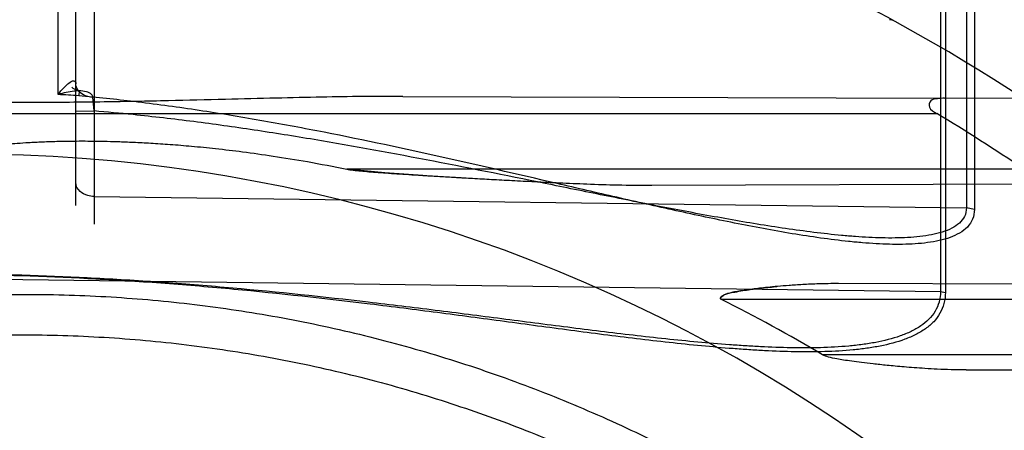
# Model space of a CAD drawing. Header units: millimetres. Extents: x 0 to 297, y 0 to 210.
# Tile 30 of 256: x 143.0885 to 143.3008, y 91.2547 to 91.3431. Entities that reach past the tile are written whole.
import ezdxf

# ---------------------------------------------------------------- set-up
doc = ezdxf.new("R2010")
doc.units = ezdxf.units.MM
doc.header["$LTSCALE"] = 16.335
doc.layers.get('0').update_dxf_attribs({"linetype": 'CONTINUOUS'})
for name, color, linetype in [('01_GLOBAL', 7, 'CONTINUOUS'), ('INTFCLR_1', 7, 'CONTINUOUS'), ('INTFCLR_144815', 7, 'CONTINUOUS')]:
    doc.layers.add(name, color=color, linetype=linetype)

msp = doc.modelspace()

# ---------------------------------------------------------------- linework, layer by layer
at = {"color": 7, "linetype": 'Continuous'}
msp.add_circle((144.2368034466, 92.193132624), 3.04, dxfattribs=at)
at = {"color": 9, "linetype": 'Continuous'}
msp.add_arc((144.2368034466, 92.193132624), 3.001038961, 182.9674534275, 267.0325465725, dxfattribs=at)
at = {"layer": '01_GLOBAL', "color": 7, "linetype": 'Continuous'}
msp.add_circle((144.2368034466, 92.193132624), 3.08, dxfattribs=at)
at = {"layer": 'INTFCLR_1', "color": 9, "linetype": 'Continuous'}
for p, q in [((143.0967464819, 91.326977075), (143.0967464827, 91.4531326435)), ((143.1005797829, 91.3030629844), (143.100579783, 91.4477503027)), ((143.1045099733, 91.4477503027), (143.1045099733, 91.29906359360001)), ((143.2926382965, 91.3967395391), (143.2926382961, 91.30254098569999)), ((143.2943687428, 91.3963247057), (143.2943687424, 91.30221922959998)), ((143.2870362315, 91.373536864), (143.2870362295, 91.2845443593)), ((143.2880981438, 91.37327623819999), (143.2880981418, 91.2843422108)), ((143.1013117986, 91.32775258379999), (143.101205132, 91.32669171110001)), ((143.1045099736, 91.3234289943), (143.1042502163, 91.32638438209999)), ((143.1711067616, 91.32657899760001), (143.2879357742, 91.32617118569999)), ((143.068579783, 91.32290896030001), (143.2862403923, 91.32290896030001)), ((143.1005797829, 91.32337965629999), (143.1045099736, 91.3234289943)), ((143.305009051, 91.31090896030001), (143.1590059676, 91.31090896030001)), ((143.2247782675, 91.3074262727), (143.3157528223, 91.3077438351)), ((143.1045099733, 91.30501306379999), (143.2926382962, 91.30254098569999)), ((143.2943687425, 91.30221923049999), (143.2926382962, 91.30254098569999)), ((143.076579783, 91.2873098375), (143.2870362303, 91.2845443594)), ((143.3432852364, 91.2859779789), (143.2650257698, 91.2862511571)), ((143.2870362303, 91.2845443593), (143.2880981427, 91.28434221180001)), ((143.2397158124, 91.2829089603), (143.3415724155, 91.2829089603)), ((143.3549054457, 91.2709089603), (143.2616252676, 91.2709089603)), ((143.2926042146, 91.2676630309), (143.3628921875, 91.2679083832))]:
    msp.add_line(p, q, dxfattribs=at)
at = {"layer": 'INTFCLR_1', "color": 6, "linetype": 'Continuous'}
msp.add_line((143.3049389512, 91.3261118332), (143.2879357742, 91.32617118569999), dxfattribs=at)
at = {"layer": 'INTFCLR_1', "color": 7, "linetype": 'Continuous'}
for p, q in [((143.1672205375, 91.31009826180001), (143.1590059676, 91.31090896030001)), ((143.1754524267, 91.3095631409), (143.1672205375, 91.31009826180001))]:
    msp.add_line(p, q, dxfattribs=at)
at = {"layer": 'INTFCLR_1', "color": 6, "linetype": 'Continuous'}
for centre, radius, start, end in [((143.076579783, 90.97690896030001), 0.4827613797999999, 270, 90.00000002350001), ((143.076579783, 90.97690896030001), 0.4587930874, 270, 90.00000002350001), ((143.0787795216, 90.9777488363), 0.402710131, 55.8218704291, 58.991738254), ((143.089722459, 90.9830531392), 0.3352783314, 59.1550388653, 63.42494595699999)]:
    msp.add_arc(centre, radius, start, end, dxfattribs=at)
at = {"layer": 'INTFCLR_1', "color": 9, "linetype": 'Continuous'}
for centre, radius, start, end in [((143.076579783, 90.97690896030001), 0.417241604, 56.81755615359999, 90), ((143.2759804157, 91.3406849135), 0.0024, 61.2710318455, 88.99999997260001), ((143.0765797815, 90.9769089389), 0.3506485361, 85.9729165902, 86.7029528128), ((143.076579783, 90.97690896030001), 0.3372409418, 22.4933176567, 89.9999999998)]:
    msp.add_arc(centre, radius, start, end, dxfattribs=at)
at = {"layer": 'INTFCLR_1', "color": 7, "linetype": 'Continuous'}
msp.add_arc((143.2981025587, 93.3197690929), 2.0139441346, 266.5084999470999, 266.7431428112, dxfattribs=at)
at = {"layer": 'INTFCLR_1', "color": 9, "linetype": 'Continuous'}
for points, knots in [([(143.0967464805, 91.326977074), (143.0969482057, 91.32723645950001), (143.0976673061, 91.3281187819), (143.098453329, 91.3289629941), (143.0991016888, 91.3294507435)], [0, 0, 0, 0, 0.2882573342, 1, 1, 1, 1]), ([(143.0991016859, 91.3294507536), (143.0994092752, 91.3296712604), (143.0998776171, 91.3300604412), (143.1005598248, 91.32974414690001), (143.1005797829, 91.32941085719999), (143.1005797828, 91.3292438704)], [0, 0, 0, 0, 0.5679341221, 0.7494142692, 1, 1, 1, 1]), ([(143.1042502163, 91.32638438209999), (143.1035495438, 91.3264258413), (143.1019277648, 91.3267616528), (143.1005797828, 91.32829926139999), (143.1005797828, 91.3292438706)], [0, 0, 0, 0, 0.4262951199, 1, 1, 1, 1]), ([(143.1013121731, 91.3277571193), (143.1009547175, 91.32775318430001), (143.099409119, 91.32765482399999), (143.0978863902, 91.32731639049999), (143.0967464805, 91.326977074)], [0, 0, 0, 0, 0.2311049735, 1, 1, 1, 1]), ([(143.2943687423, 91.30221923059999), (143.2943687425, 91.3015139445), (143.294118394, 91.3001074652), (143.2929118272, 91.2983418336), (143.2911727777, 91.2970512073), (143.2890924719, 91.296125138), (143.2867597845, 91.2954749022), (143.2833424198, 91.2948926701), (143.2787765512, 91.2946327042), (143.2740830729, 91.29476383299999), (143.2702013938, 91.2950373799), (143.2662012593, 91.29541638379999), (143.2611454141, 91.29604941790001), (143.2529450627, 91.2973174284), (143.2425579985, 91.2992660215), (143.2321062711, 91.3014873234), (143.2236375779, 91.3033754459), (143.2150746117, 91.30532653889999), (143.2000401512, 91.3088193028), (143.1785224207, 91.31380376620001), (143.1568883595, 91.3183868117), (143.1394718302, 91.3216018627), (143.1263456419, 91.32372988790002), (143.1135884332, 91.3254540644), (143.1051932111, 91.32633645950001), (143.1012051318, 91.32669170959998)], [0, 0, 0, 0, 0.0105963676, 0.0207824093, 0.0313607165, 0.0427385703, 0.0548241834, 0.0676549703, 0.0947585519, 0.1233581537, 0.1381590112, 0.1532163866, 0.1837214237, 0.214695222, 0.2778732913, 0.3424670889, 0.3752260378, 0.408232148, 0.4744158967, 0.6071221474, 0.7400789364, 0.8066160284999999, 0.8731960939, 0.9398449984, 1, 1, 1, 1]), ([(143.1042502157, 91.32638438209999), (143.1042358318, 91.3266072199), (143.1039289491, 91.32722757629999), (143.10276327, 91.32766752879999), (143.1018318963, 91.3277500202), (143.1012978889, 91.32775981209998)], [0, 0, 0, 0, 0.1912037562, 0.542674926, 1, 1, 1, 1]), ([(143.2926382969, 91.30254098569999), (143.292638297, 91.30192761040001), (143.2923746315, 91.3006767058), (143.2911589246, 91.29916058), (143.2894445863, 91.298065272), (143.2873923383, 91.2972754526), (143.2850854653, 91.2967207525), (143.2816968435, 91.2962253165), (143.2771737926, 91.29601157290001), (143.2725212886, 91.29613514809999), (143.268671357, 91.2963800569), (143.2647052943, 91.29671605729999), (143.2596924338, 91.29727332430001), (143.2515627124, 91.29838431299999), (143.2412633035, 91.3000848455), (143.2308935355, 91.302018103), (143.2224927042, 91.30365783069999), (143.2140008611, 91.30534964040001), (143.1990892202, 91.3083733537), (143.177738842, 91.3126758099), (143.1562834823, 91.31661273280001), (143.1390159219, 91.3193652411), (143.1259978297, 91.32118364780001), (143.1144888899, 91.32252064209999), (143.1073153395, 91.323192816), (143.104509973, 91.32342898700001)], [0, 0, 0, 0, 0.0095232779, 0.019046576, 0.0293793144, 0.0407832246, 0.0530488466, 0.066146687, 0.0939047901, 0.123214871, 0.1383768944, 0.1537950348, 0.1850089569, 0.2166729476, 0.2811818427, 0.3470566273, 0.3804442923, 0.4140742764, 0.4814920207, 0.6166745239, 0.7522231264, 0.8201302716, 0.8881422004, 0.9562897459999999, 1, 1, 1, 1]), ([(143.1045099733, 91.3050130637), (143.1040555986, 91.3050190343), (143.1029702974, 91.305176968), (143.101311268, 91.3059762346), (143.100579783, 91.3073154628), (143.100579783, 91.308023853)], [0, 0, 0, 0, 0.2533872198, 0.6049922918, 1, 1, 1, 1]), ([(143.2870362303, 91.2845443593), (143.2870362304, 91.2837870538), (143.2868529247, 91.2822978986), (143.2859666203, 91.28024077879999), (143.2845715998, 91.2784977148), (143.2827795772, 91.27705652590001), (143.2806772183, 91.27587688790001), (143.2774618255, 91.27457398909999), (143.2739209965, 91.2737045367), (143.2701991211, 91.2731143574), (143.2662288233, 91.2726762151), (143.2610864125, 91.2724042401), (143.2547403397, 91.2723973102), (143.2493212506, 91.2725946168), (143.2448959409, 91.2728473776), (143.2403779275, 91.27316016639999), (143.2346693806, 91.2736446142), (143.2277554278, 91.2743376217), (143.2184076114, 91.275380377), (143.2066247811, 91.276834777), (143.1923985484, 91.27867421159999), (143.1780591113, 91.2805130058), (143.1587384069, 91.2828683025), (143.1392653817, 91.28492984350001), (143.1221165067, 91.2863166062), (143.1122469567, 91.2869772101), (143.0978947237, 91.28779876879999), (143.0859988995, 91.2881915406), (143.0765797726, 91.28831214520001)], [0, 0, 0, 0, 0.0104860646, 0.0204761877, 0.0306271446, 0.0410848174, 0.0521313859, 0.0638920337, 0.0890319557, 0.1023818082, 0.1160723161, 0.1443183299, 0.1736348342, 0.2039189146, 0.219389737, 0.2350089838, 0.2666261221, 0.2987127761, 0.3312205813, 0.3968618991, 0.4630987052, 0.529845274, 0.597038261, 0.7326043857, 0.8009458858, 0.8352534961, 0.8695669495, 1, 1, 1, 1]), ([(143.288098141, 91.2843422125), (143.2880981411, 91.2835458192), (143.2879152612, 91.2819852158), (143.2870287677, 91.2798231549), (143.2856287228, 91.2779857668), (143.2838263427, 91.27646443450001), (143.2817111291, 91.2752191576), (143.2784811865, 91.27384560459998), (143.274918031, 91.2729256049), (143.2711736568, 91.2723009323), (143.2671826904, 91.2718364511), (143.2620127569, 91.2715458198), (143.2556327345, 91.2715332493), (143.2501851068, 91.2717364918), (143.2457366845, 91.27199896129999), (143.2411948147, 91.27232460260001), (143.235456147, 91.2728300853), (143.2285059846, 91.2735543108), (143.2191088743, 91.2746451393), (143.20726432, 91.2761679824), (143.1929640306, 91.2780952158), (143.178549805, 91.28002250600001), (143.1591292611, 91.28249137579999), (143.1395543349, 91.28465217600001), (143.1223138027, 91.2861039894), (143.1123921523, 91.2867946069), (143.0979794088, 91.2876514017), (143.086034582, 91.2880583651), (143.0765797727, 91.2881800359)], [0, 0, 0, 0, 0.0109495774, 0.0213196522, 0.0317515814, 0.042393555, 0.05355310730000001, 0.0653771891, 0.09055277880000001, 0.1038959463, 0.1175707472, 0.1457706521, 0.1750333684, 0.2052626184, 0.220706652, 0.2362998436, 0.2678673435, 0.2999076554, 0.3323720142, 0.397933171, 0.4640942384, 0.5307643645, 0.5978761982, 0.7332556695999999, 0.8014900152, 0.8357407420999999, 0.869995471, 1, 1, 1, 1])]:
    msp.add_open_spline(points, degree=3, knots=knots, dxfattribs=at)
msp.add_open_spline([(143.1012978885, 91.32775981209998), (143.1007228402, 91.32786237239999), (143.100045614, 91.3280852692), (143.0997560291, 91.3285925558)], degree=3, dxfattribs=at)
at = {"layer": 'INTFCLR_1', "color": 6, "linetype": 'Continuous'}
for points, knots in [([(143.1711067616, 91.32657899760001), (143.1682126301, 91.32658910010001), (143.1623925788, 91.3265605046), (143.1532888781, 91.326414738), (143.1434247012, 91.3261882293), (143.1323993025, 91.32590412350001), (143.1200418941, 91.3256016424), (143.1063290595, 91.32534859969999), (143.091664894, 91.32521963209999), (143.0816171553, 91.3252423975), (143.076579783, 91.3252790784)], [0, 0, 0, 0, 0.09183865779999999, 0.1846797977, 0.2889176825, 0.4049349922, 0.5346599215, 0.6811662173, 0.8401472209, 1, 1, 1, 1]), ([(143.2879357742, 91.32617118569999), (143.2874192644, 91.32617298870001), (143.2864558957, 91.3260735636), (143.2847779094, 91.3259380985), (143.2843178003, 91.32382083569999), (143.2856439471, 91.3232675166), (143.2862403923, 91.32290896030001)], [0, 0, 0, 0, 0.2370199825, 0.4648201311, 0.6806512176, 1, 1, 1, 1]), ([(143.076579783, 91.31415056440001), (143.0765729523, 91.3146245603), (143.0779575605, 91.31501279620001), (143.0792955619, 91.3153985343), (143.0810149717, 91.31570310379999), (143.0826130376, 91.31593859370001), (143.0842461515, 91.3161375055), (143.0859877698, 91.316317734), (143.0880775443, 91.31649636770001), (143.0900664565, 91.3166313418), (143.0918854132, 91.3167315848), (143.093447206, 91.3168035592), (143.0951613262, 91.31686679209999), (143.0970441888, 91.3169184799), (143.0991141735, 91.31695512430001), (143.1013918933, 91.31697238), (143.1039015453, 91.3169648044), (143.1066707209, 91.31692555), (143.109731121, 91.3168459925), (143.1131197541, 91.31671525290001), (143.1168796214, 91.3165195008), (143.1210614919, 91.31624095), (143.1257256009, 91.3158565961), (143.1309445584, 91.3153362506), (143.1368056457, 91.31464052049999), (143.1434151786, 91.31371496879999), (143.1509068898, 91.3124939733), (143.1561912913, 91.31147567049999), (143.1590059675, 91.31090896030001)], [0, 0, 0, 0, 0.0170859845, 0.0365860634, 0.0570050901, 0.077940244, 0.0953552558, 0.1161687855, 0.1410856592, 0.1709334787, 0.1880202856, 0.2067443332, 0.2272841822, 0.2498433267, 0.2746327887, 0.3019029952, 0.3319399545, 0.3650866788, 0.4017200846, 0.4422803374, 0.4873104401, 0.5374159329, 0.5933355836, 0.6559809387, 0.7264452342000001, 0.8060552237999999, 0.8965149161, 1, 1, 1, 1]), ([(143.076579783, 91.28366535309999), (143.0795903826, 91.2837936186), (143.0856157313, 91.28396140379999), (143.0946569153, 91.28394656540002), (143.1036937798, 91.28366524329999), (143.1127183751, 91.2831176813), (143.1217229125, 91.2823043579), (143.1306995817, 91.2812259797), (143.1396406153, 91.27988348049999), (143.1485382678, 91.2782780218), (143.157384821, 91.2764109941), (143.1661726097, 91.2742840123), (143.1748940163, 91.271898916), (143.1835414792, 91.26925776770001), (143.1921074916, 91.2663628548), (143.2005846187, 91.2632166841), (143.2089654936, 91.2598219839), (143.2172428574, 91.2561816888), (143.2254096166, 91.25229890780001), (143.2334585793, 91.2481770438), (143.2413828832, 91.2438196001), (143.2491754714, 91.23923044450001), (143.2568297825, 91.2344134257), (143.2643389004, 91.2293728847), (143.2716964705, 91.2241130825), (143.2788958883, 91.2186387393), (143.2859310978, 91.212954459), (143.292795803, 91.2070653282), (143.2994842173, 91.2009763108), (143.3059903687, 91.19469284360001), (143.3123087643, 91.1882202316), (143.3184337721, 91.1815642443), (143.3243602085, 91.17473051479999), (143.330082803, 91.1677251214), (143.3355967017, 91.16055400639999), (143.340897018, 91.1532235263), (143.3459792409, 91.1457399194), (143.3508388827, 91.13810979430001), (143.355471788, 91.1303396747), (143.3598738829, 91.12243639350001), (143.3640413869, 91.1144067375), (143.3679706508, 91.1062577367), (143.3716582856, 91.0979964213), (143.375101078, 91.0896299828), (143.3782960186, 91.0811657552), (143.3802589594, 91.075462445), (143.3811981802, 91.07259711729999)], [0, 0, 0, 0, 0.0227205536, 0.0454410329, 0.06816134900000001, 0.09088163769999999, 0.1136018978, 0.1363221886, 0.1590426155, 0.1817632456, 0.2044840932, 0.2272051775, 0.2499266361, 0.2726484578, 0.2953706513, 0.3180932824, 0.3408163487, 0.363539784, 0.3862638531, 0.4089891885, 0.4317141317, 0.4544408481, 0.4771673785, 0.4998953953, 0.5226228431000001, 0.5453516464, 0.5680799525, 0.5908095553, 0.6135387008, 0.6362690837, 0.6589990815, 0.6817302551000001, 0.7044610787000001, 0.7271930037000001, 0.7499246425, 0.7726572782, 0.7953897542, 0.8181230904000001, 0.8408563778, 0.8635903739, 0.8863244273, 0.90905904, 0.9317938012, 0.9545290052, 0.9772643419, 1, 1, 1, 1]), ([(143.076579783, 91.2749801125), (143.082523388, 91.275223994), (143.0944283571, 91.2753550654), (143.1122609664, 91.2744844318), (143.1300417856, 91.2725428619), (143.1477625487, 91.26952303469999), (143.1653190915, 91.2654249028), (143.1823313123, 91.2603504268), (143.1989691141, 91.25429974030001), (143.2152260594, 91.24727832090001), (143.2312964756, 91.23915450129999), (143.2468445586, 91.2300767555), (143.2618072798, 91.2200837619), (143.27613507, 91.2092121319), (143.2897753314, 91.1975022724), (143.3026838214, 91.1849940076), (143.3148106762, 91.17173792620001), (143.3261148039, 91.1577794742), (143.3365490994, 91.14318072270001), (143.3460835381, 91.12798893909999), (143.3546880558, 91.1122529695), (143.3623299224, 91.0960331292), (143.3689790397, 91.07939826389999), (143.3746162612, 91.0624027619), (143.3792252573, 91.0450990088), (143.3827898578, 91.02754643), (143.3852960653, 91.0098117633), (143.3867342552, 90.99196668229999), (143.3871004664, 90.97408590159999), (143.3863965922, 90.9562325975), (143.3846282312, 90.93846559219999), (143.3818020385, 90.9208379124), (143.3779280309, 90.90341060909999), (143.373019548, 90.8862449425), (143.3670955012, 90.86940715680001), (143.3601798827, 90.8529633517), (143.3523013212, 90.8369747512), (143.3434867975, 90.8214907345), (143.3337719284, 90.80657154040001), (143.3231929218, 90.7922688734), (143.3117899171, 90.778631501), (143.2995931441, 90.7656946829), (143.2866555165, 90.7535153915), (143.2730160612, 90.7421275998), (143.2587305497, 90.7315765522), (143.243846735, 90.72189794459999), (143.2284243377, 90.713127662), (143.2125338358, 90.7053017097), (143.1965569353, 90.6985798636), (143.180998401, 90.6930628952), (143.1665503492, 90.6887929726), (143.1534700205, 90.685600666), (143.1418191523, 90.683272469), (143.1307532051, 90.6814888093), (143.1193149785, 90.68007305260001), (143.1065976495, 90.679017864), (143.0921887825, 90.67847562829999), (143.0820095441, 90.678615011), (143.076579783, 90.6788378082)], [0, 0, 0, 0, 0.0185657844, 0.0371317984, 0.05569073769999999, 0.0743563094, 0.09320240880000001, 0.1119235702, 0.129729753, 0.1484268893, 0.1671582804, 0.1858963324, 0.2045840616, 0.2232805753, 0.241995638, 0.2606572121, 0.2793460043, 0.298034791, 0.3166822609, 0.3353170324, 0.3539796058, 0.3726237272, 0.3912431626, 0.4098577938, 0.4284754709, 0.4470981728, 0.4657246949, 0.4843423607, 0.5029403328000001, 0.5215094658, 0.5400731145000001, 0.5586325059, 0.5771954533, 0.5957587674, 0.6143211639, 0.6328711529, 0.651401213, 0.6699184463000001, 0.6884460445, 0.7069331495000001, 0.7254085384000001, 0.7438945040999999, 0.7623917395, 0.7808314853, 0.7993176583, 0.8177869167, 0.8362093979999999, 0.8546575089, 0.8730374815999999, 0.8902753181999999, 0.9061521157, 0.9200376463, 0.9322836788, 0.9432240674, 0.9550134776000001, 0.9682465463, 0.9830392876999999, 1, 1, 1, 1]), ([(143.2926042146, 91.2676630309), (143.2915092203, 91.26765920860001), (143.2894248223, 91.26769183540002), (143.2864583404, 91.26781155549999), (143.2838051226, 91.26796365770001), (143.2814269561, 91.2681290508), (143.2792895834, 91.2682994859), (143.277353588, 91.2684699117), (143.2756044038, 91.26863656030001), (143.2740166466, 91.26879870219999), (143.272167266, 91.2689973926), (143.2701427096, 91.26923579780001), (143.2680124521, 91.2695156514), (143.2662358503, 91.2697793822), (143.2645629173, 91.2700614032), (143.263052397, 91.2703884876), (143.2620141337, 91.27067675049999), (143.2616252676, 91.2709089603)], [0, 0, 0, 0, 0.1051800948, 0.2001987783, 0.2851625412, 0.3604434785, 0.4291806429, 0.4911161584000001, 0.5471225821, 0.5979574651, 0.6444204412, 0.7257846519, 0.7937704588, 0.8507684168, 0.8983657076, 0.9564946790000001, 1, 1, 1, 1])]:
    msp.add_open_spline(points, degree=3, knots=knots, dxfattribs=at)
at = {"layer": 'INTFCLR_1', "color": 7, "linetype": 'Continuous'}
for points, knots in [([(143.1590059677, 91.31090896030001), (143.1594626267, 91.31082365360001), (143.1604724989, 91.3106723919), (143.1620752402, 91.31050955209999), (143.1638872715, 91.3103489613), (143.1658839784, 91.3101935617), (143.1680924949, 91.31003528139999), (143.1705032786, 91.3098732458), (143.1731335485, 91.309705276), (143.1760064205, 91.3095286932), (143.1791395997, 91.30934055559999), (143.182552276, 91.3091408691), (143.1862730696, 91.3089290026), (143.1903381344, 91.3087039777), (143.1947869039, 91.30846420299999), (143.1996661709, 91.3082124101), (143.2050436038, 91.30795473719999), (143.2110206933, 91.3077057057), (143.2176630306, 91.30747729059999), (143.2223314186, 91.30744074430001), (143.2247782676, 91.3074262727)], [0, 0, 0, 0, 0.0211531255, 0.0464638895, 0.0733469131, 0.1039849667, 0.1376548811, 0.1741668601, 0.214004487, 0.2576649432, 0.3052264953, 0.3569270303, 0.4133228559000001, 0.4749228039, 0.5423082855, 0.6161861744, 0.6973900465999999, 0.7874424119, 0.8885836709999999, 1, 1, 1, 1]), ([(143.2650257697, 91.2862511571), (143.2642991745, 91.2862528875), (143.2629069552, 91.2862458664), (143.2609038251, 91.2862002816), (143.2590663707, 91.28613281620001), (143.2573823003, 91.2860500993), (143.2558395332, 91.285957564), (143.2540266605, 91.28583097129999), (143.2520225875, 91.2856650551), (143.2498975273, 91.28545724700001), (143.2481064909, 91.2852582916), (143.2463989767, 91.28504210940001), (143.2448380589, 91.2848323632), (143.243181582, 91.2845346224), (143.2417905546, 91.2843897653), (143.2389715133, 91.2832904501), (143.2397158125, 91.2829089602)], [0, 0, 0, 0, 0.08437325, 0.1616584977, 0.2326561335, 0.2978783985, 0.3574455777, 0.4121236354, 0.5088968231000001, 0.5909720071, 0.6599685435, 0.7184035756, 0.7899811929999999, 0.8463121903, 0.9028797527, 1, 1, 1, 1]), ([(143.2397158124, 91.2829089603), (143.239273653, 91.28313325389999), (143.2410158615, 91.28436416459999), (143.242260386, 91.2843152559), (143.243998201, 91.284714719), (143.2455395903, 91.28492108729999), (143.2471109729, 91.2851357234), (143.2491577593, 91.2853792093), (143.2507484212, 91.2855427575), (143.2517882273, 91.28563800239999)], [0, 0, 0, 0, 0.1171846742, 0.2482509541, 0.3798502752, 0.5122893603, 0.6222922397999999, 0.7532055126, 1, 1, 1, 1])]:
    msp.add_open_spline(points, degree=3, knots=knots, dxfattribs=at)
at = {"layer": 'INTFCLR_144815', "color": 6, "linetype": 'Continuous'}
for radius in [0.5104906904, 0.4864760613]:
    msp.add_circle((143.076579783, 90.97690896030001), radius, dxfattribs=at)
for radius, start, end in [(0.7037433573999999, 313.9937911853, 154.5150993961), (0.6797433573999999, 312.9543589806, 154.5144414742), (0.6747273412, 71.6563998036, 156.0440844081), (0.6638812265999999, 70.9981667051, 162.0018332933), (0.6572577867, 282.2440355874, 71.2863570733), (0.5288304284, 45.0000000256, 314.9999999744), (0.5278840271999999, 44.999999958, 315.000000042), (0.5271191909, 44.99999997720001, 315.0000000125), (0.4765351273, 25.6072723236, 64.3927276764), (0.4525204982, 27.0737153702, 62.92628462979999)]:
    msp.add_arc((143.076579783, 90.97690896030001), radius, start, end, dxfattribs=at)
at = {"layer": 'INTFCLR_144815', "color": 9, "linetype": 'Continuous'}
for centre, radius, start, end in [((143.076579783, 90.97690896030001), 0.6987965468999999, 71.617857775, 156.0236179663), ((143.0765797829, 90.97690896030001), 0.6907968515, 71.6178577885, 156.0236179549), ((143.076579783, 90.97690896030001), 0.6611483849, 70.768222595, 162.2317774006)]:
    msp.add_arc(centre, radius, start, end, dxfattribs=at)

doc.saveas('drawing.dxf')
